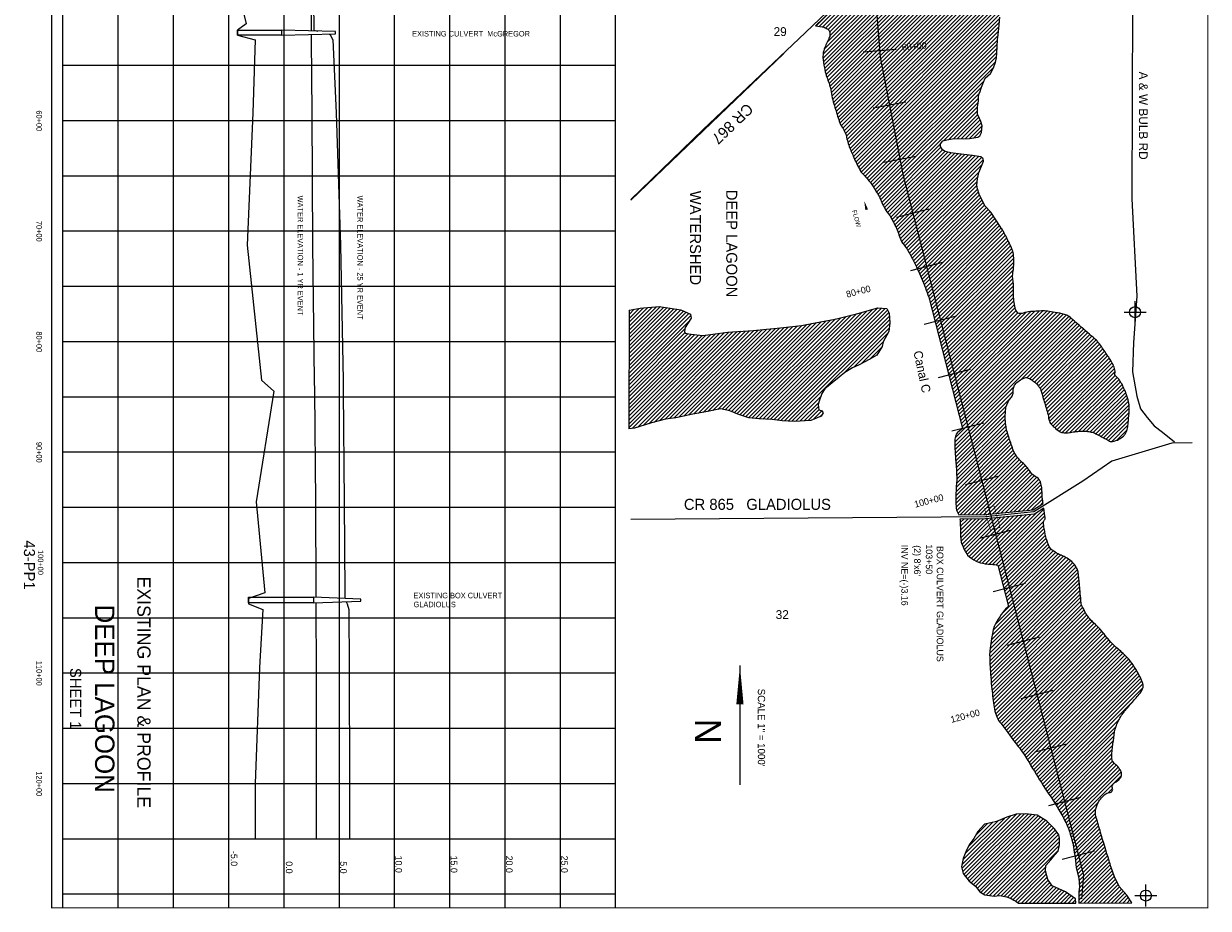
# Model space of a CAD drawing. Extents: x 189185 to 199903, y 791602 to 807637.
# Tile 1 of 2: x 189185 to 199903, y 791602 to 799608. Entities that reach past the tile are written whole.
import ezdxf
from ezdxf.enums import TextEntityAlignment as Align

# ---------------------------------------------------------------- set-up
doc = ezdxf.new("R2010")
doc.units = 0
doc.header["$LTSCALE"] = 800
doc.header["$PDMODE"] = 34
doc.header["$PDSIZE"] = 100
doc.linetypes.add('DASHED', pattern=[0])
doc.linetypes.add('STREAM', pattern=[0])
doc.layers.get('0').update_dxf_attribs({"linetype": 'CONTINUOUS'})
for name, color, linetype in [('BORDER', 1, 'CONTINUOUS'), ('EXISTING', 7, 'CONTINUOUS'), ('GRID', 2, 'CONTINUOUS'), ('MAJROADS', 9, 'CONTINUOUS'), ('SEC', 2, 'CONTINUOUS'), ('STATIONS', 7, 'CONTINUOUS'), ('TEXT', 7, 'CONTINUOUS'), ('TRUNKS', 5, 'STREAM'), ('WETDBA', 12, 'CONTINUOUS'), ('WETFILL', 8, 'CONTINUOUS'), ('WSHEDS', 3, 'CONTINUOUS')]:
    doc.layers.add(name, color=color, linetype=linetype)

# ---------------------------------------------------------------- blocks, each defined once
blk = doc.blocks.new('BOX')
at = {"color": 0, "const_width": 20}
blk.add_lwpolyline([(-377, -171), (433, -171), (433, 189), (-377, 189)], close=True, dxfattribs=at)
blk = doc.blocks.new('*X')
at = {"color": 0}
for p, q in [((196260, 802922), (196976, 803638)), ((196262, 802959), (196966, 803664)), ((196265, 802998), (196957, 803690)), ((196268, 803036), (196867, 803635)), ((196271, 803075), (196831, 803635)), ((196273, 803571), (196343, 803642)), ((196273, 803536), (196377, 803640)), ((196273, 803501), (196411, 803639)), ((196274, 803113), (196799, 803638)), ((196275, 803609), (196314, 803648)), ((196275, 803467), (196446, 803639)), ((196276, 803151), (196768, 803642)), ((196276, 803433), (196482, 803640)), ((196277, 803399), (196519, 803641)), ((196278, 803647), (196282, 803651)), ((196279, 803189), (196737, 803647)), ((196279, 803365), (196555, 803641)), ((196281, 803332), (196591, 803642)), ((196282, 803227), (196702, 803647)), ((196282, 803298), (196627, 803643)), ((196284, 803265), (196664, 803645)), ((196257, 802884), (196936, 803562)), ((196257, 802848), (196925, 803516)), ((196251, 802666), (196989, 803404)), ((196253, 802703), (196974, 803424)), ((196254, 802740), (196959, 803444)), ((196256, 802813), (196934, 803490)), ((196256, 802776), (196944, 803465)), ((196234, 802437), (197088, 803291)), ((196235, 802473), (197072, 803310)), ((196236, 802509), (197055, 803329)), ((196241, 802549), (197039, 803347)), ((196246, 802590), (197022, 803366)), ((196250, 802629), (197005, 803385)), ((195928, 801989), (197124, 803185)), ((195929, 802026), (197121, 803218)), ((195931, 802063), (197118, 803250)), ((196230, 802398), (197104, 803271)), ((195923, 801878), (197125, 803080)), ((195924, 801915), (197125, 803115)), ((195926, 801952), (197125, 803151)), ((195920, 801805), (197121, 803005)), ((195921, 801841), (197123, 803043)), ((195922, 801771), (197119, 802968)), ((195923, 801737), (197116, 802930)), ((195925, 801703), (197116, 802894)), ((195926, 801669), (197118, 802861)), ((197759, 802653), (197990, 802885)), ((197794, 802653), (198025, 802884)), ((197818, 802748), (197956, 802886)), ((197818, 802854), (197845, 802881)), ((197820, 802785), (197919, 802884)), ((197820, 802821), (197882, 802883)), ((197827, 802650), (198060, 802884)), ((197860, 802648), (198094, 802883)), ((197893, 802646), (198127, 802880)), ((197926, 802643), (198159, 802877)), ((197959, 802641), (198192, 802874)), ((197993, 802640), (198224, 802871)), ((198027, 802639), (198255, 802866)), ((198061, 802637), (198284, 802860)), ((195928, 801635), (197120, 802827)), ((195929, 801601), (197121, 802794)), ((195931, 801568), (197125, 802762)), ((197594, 802736), (197622, 802764)), ((197595, 802702), (197656, 802763)), ((197601, 802672), (197681, 802752)), ((198095, 802636), (198312, 802853)), ((198130, 802635), (198320, 802826)), ((198164, 802634), (198328, 802798)), ((198199, 802633), (198325, 802760)), ((195933, 801534), (197132, 802734)), ((195935, 801501), (197139, 802706)), ((195937, 801468), (197147, 802677)), ((197142, 802638), (197154, 802649)), ((197617, 802653), (197711, 802747)), ((197652, 802653), (197741, 802741)), ((197688, 802653), (197776, 802741)), ((197723, 802653), (197810, 802739)), ((198233, 802632), (198335, 802734)), ((198266, 802630), (198359, 802723)), ((198300, 802629), (198388, 802717)), ((198333, 802627), (198422, 802716)), ((198367, 802625), (198459, 802717)), ((198401, 802624), (198496, 802719)), ((198435, 802622), (198533, 802720)), ((198469, 802621), (198570, 802722)), ((198503, 802620), (198603, 802720)), ((198536, 802618), (198636, 802717)), ((198570, 802616), (198669, 802715)), ((198602, 802613), (198702, 802713)), ((198635, 802610), (198736, 802711)), ((198670, 802610), (198771, 802711)), ((198706, 802611), (198806, 802711)), ((198743, 802612), (198842, 802711)), ((198780, 802613), (198877, 802711)), ((198816, 802615), (198913, 802711)), ((198853, 802616), (198947, 802710)), ((198891, 802619), (198980, 802708)), ((198929, 802621), (199014, 802706)), ((198966, 802623), (199047, 802704)), ((199004, 802626), (199081, 802702)), ((199041, 802627), (199114, 802701)), ((199076, 802627), (199146, 802697)), ((199112, 802628), (199177, 802693)), ((199149, 802629), (199208, 802689)), ((199186, 802631), (199240, 802684)), ((199223, 802632), (199271, 802681)), ((199259, 802633), (199303, 802678)), ((199295, 802634), (199337, 802676)), ((195939, 801435), (197084, 802579)), ((195940, 801400), (197083, 802543)), ((199331, 802635), (199333, 802637)), ((195937, 801255), (197142, 802461)), ((195940, 801365), (197107, 802532)), ((195940, 801330), (197132, 802521)), ((195940, 801295), (197140, 802494)), ((195921, 801134), (197137, 802350)), ((195926, 801174), (197141, 802390)), ((195931, 801215), (197145, 802429)), ((195933, 802100), (196195, 802362)), ((195935, 802137), (196158, 802361)), ((195937, 802175), (196125, 802363)), ((195941, 802214), (196092, 802366)), ((195947, 802255), (196056, 802365)), ((195952, 802297), (196018, 802362)), ((195958, 802338), (195961, 802340)), ((195905, 801012), (197136, 802242)), ((195910, 801052), (197136, 802278)), ((195916, 801093), (197136, 802314)), ((195900, 800866), (197164, 802129)), ((195901, 800902), (197156, 802156)), ((195902, 800938), (197148, 802184)), ((195903, 800974), (197140, 802211)), ((195898, 800757), (197149, 802008)), ((195899, 800829), (197171, 802101)), ((195899, 800793), (197174, 802068)), ((195897, 800721), (197117, 801941)), ((195894, 800612), (197100, 801817)), ((195895, 800648), (197100, 801853)), ((195896, 800684), (197100, 801888)), ((195881, 800457), (197118, 801694)), ((195884, 800496), (197104, 801716)), ((195888, 800535), (197099, 801746)), ((195891, 800573), (197099, 801782)), ((195872, 800343), (197162, 801632)), ((195872, 800307), (197178, 801613)), ((195872, 800272), (197194, 801594)), ((195874, 800380), (197146, 801652)), ((195878, 800419), (197132, 801673)), ((195872, 800236), (197172, 801537)), ((195872, 800200), (197159, 801488)), ((195871, 800165), (197149, 801442)), ((195871, 800129), (197158, 801416)), ((195871, 800094), (197166, 801389)), ((195872, 800059), (197175, 801362)), ((195873, 800025), (197184, 801337)), ((195875, 799991), (197195, 801312)), ((195876, 799957), (197206, 801288)), ((196982, 801028), (197217, 801263)), ((197099, 801109), (197232, 801242)), ((197161, 801136), (197248, 801224)), ((197206, 801146), (197265, 801205)), ((197254, 801158), (197282, 801186)), ((196416, 799578), (197879, 801041)), ((195879, 799925), (196958, 801004)), ((195883, 799893), (196948, 800958)), ((196442, 799569), (197891, 801018)), ((196463, 799555), (197899, 800991)), ((196476, 799532), (197903, 800959)), ((195886, 799861), (196937, 800913)), ((195896, 799836), (196927, 800867)), ((196429, 799379), (197905, 800855)), ((196454, 799440), (197905, 800890)), ((196478, 799499), (197904, 800925)), ((195909, 799814), (196914, 800818)), ((195924, 799793), (196900, 800770)), ((195954, 799788), (196889, 800723)), ((196417, 799332), (197906, 800820)), ((196417, 799296), (197908, 800787)), ((196420, 799264), (197910, 800754)), ((196425, 799233), (197913, 800722)), ((195984, 799783), (196881, 800679)), ((196430, 799203), (197915, 800688)), ((196436, 799174), (197917, 800655)), ((196443, 799146), (197918, 800620)), ((196731, 800494), (196873, 800636)), ((196386, 799584), (197376, 800573)), ((196452, 799120), (197918, 800585)), ((196462, 799094), (197918, 800550)), ((196471, 799067), (197919, 800515)), ((196775, 800502), (196865, 800593)), ((196784, 800476), (196856, 800548)), ((196794, 800451), (196847, 800504)), ((196014, 799778), (196718, 800481)), ((196053, 799781), (196697, 800424)), ((196479, 799040), (197918, 800479)), ((196486, 799011), (197917, 800443)), ((196491, 798981), (197915, 800406)), ((196802, 800423), (196839, 800461)), ((196809, 800395), (196837, 800424)), ((196094, 799786), (196689, 800382)), ((196138, 799795), (196683, 800340)), ((196194, 799816), (196681, 800303)), ((196497, 798952), (197914, 800369)), ((196504, 798923), (197914, 800333)), ((196511, 798895), (197913, 800297)), ((196816, 800367), (196835, 800386)), ((196821, 800337), (196833, 800349)), ((196826, 800306), (196832, 800312)), ((196251, 799837), (196679, 800265)), ((196337, 799888), (196667, 800218)), ((196519, 798868), (197912, 800261)), ((196528, 798841), (197912, 800225)), ((196536, 798814), (197912, 800191)), ((196485, 800001), (196600, 800115)), ((196544, 798787), (197913, 800156)), ((196553, 798760), (197914, 800122)), ((196561, 798733), (197915, 800087)), ((196570, 798707), (197917, 800053)), ((196582, 798683), (197918, 800020)), ((196596, 798662), (197919, 799986)), ((196608, 798639), (197925, 799955)), ((196620, 798615), (197930, 799925)), ((196629, 798589), (197935, 799895)), ((196635, 798560), (197943, 799868)), ((196643, 798532), (197954, 799843)), ((196651, 798505), (197964, 799818)), ((196661, 798479), (197975, 799794)), ((196671, 798454), (197986, 799769)), ((196354, 799587), (196472, 799705)), ((196681, 798429), (197996, 799744)), ((196692, 798405), (198004, 799717)), ((196703, 798380), (198011, 799688)), ((196714, 798356), (198014, 799656)), ((196726, 798332), (198011, 799617)), ((196738, 798309), (198008, 799579)), ((196750, 798286), (198005, 799540)), ((196763, 798263), (198000, 799500)), ((196781, 798246), (197995, 799460)), ((196798, 798228), (197993, 799423)), ((196815, 798209), (197991, 799386)), ((196831, 798190), (197989, 799348)), ((196846, 798170), (197987, 799311)), ((196861, 798149), (197979, 799267)), ((196874, 798127), (197962, 799215)), ((196888, 798105), (197874, 799091)), ((196901, 798083), (197851, 799034)), ((196914, 798061), (197827, 798974)), ((196927, 798039), (197822, 798934)), ((196938, 798014), (197820, 798896)), ((197836, 798982), (197837, 798984)), ((197510, 798551), (197815, 798856)), ((197555, 798560), (197815, 798820)), ((197596, 798566), (197816, 798786)), ((197633, 798568), (197827, 798761)), ((197667, 798566), (197838, 798737)), ((197703, 798567), (197848, 798712)), ((197742, 798570), (197856, 798684)), ((197782, 798576), (197852, 798645)), ((197831, 798589), (197838, 798596)), ((196949, 797990), (197479, 798520)), ((196961, 797966), (197484, 798489)), ((196973, 797943), (197497, 798467)), ((196985, 797920), (197518, 798452)), ((197000, 797900), (197546, 798445)), ((197015, 797879), (197576, 798440)), ((197029, 797857), (197606, 798434)), ((197041, 797835), (197637, 798430)), ((197054, 797812), (197669, 798427)), ((197066, 797788), (197701, 798423)), ((197078, 797765), (197732, 798420)), ((197089, 797741), (197764, 798416)), ((197097, 797714), (197794, 798411)), ((197106, 797688), (197824, 798405)), ((197116, 797662), (197851, 798397)), ((197127, 797638), (197866, 798377)), ((197141, 797616), (197855, 798330)), ((197156, 797596), (197832, 798271)), ((197171, 797575), (197820, 798224)), ((197185, 797554), (197812, 798181)), ((197198, 797532), (197808, 798142)), ((197210, 797508), (197813, 798111)), ((197222, 797485), (197822, 798085)), ((197234, 797462), (197832, 798060)), ((197246, 797438), (197844, 798036)), ((197258, 797414), (197855, 798012)), ((197269, 797391), (197867, 797989)), ((197280, 797366), (197879, 797965)), ((197291, 797342), (197895, 797945)), ((197301, 797317), (197912, 797927)), ((197312, 797292), (197929, 797909)), ((197323, 797268), (197944, 797888)), ((197333, 797243), (197958, 797867)), ((197344, 797218), (197972, 797846)), ((197352, 797191), (197986, 797824)), ((197361, 797165), (198000, 797803)), ((197371, 797139), (198014, 797782)), ((197378, 797111), (198028, 797761)), ((197386, 797083), (198042, 797739)), ((197393, 797055), (198055, 797717)), ((197400, 797027), (198067, 797693)), ((197407, 796999), (198079, 797670)), ((197415, 796971), (198091, 797646)), ((197422, 796942), (198102, 797623)), ((197429, 796914), (198113, 797598)), ((197436, 796886), (198124, 797574)), ((197444, 796858), (198134, 797548)), ((197451, 796830), (198140, 797519)), ((197458, 796802), (198142, 797486)), ((197465, 796774), (198143, 797451)), ((197473, 796746), (198142, 797415)), ((197480, 796718), (198138, 797376)), ((197487, 796689), (198133, 797335)), ((197494, 796661), (198134, 797301)), ((197502, 796633), (198137, 797269)), ((197509, 796605), (198139, 797236)), ((197516, 796577), (198140, 797201)), ((197523, 796549), (198140, 797165)), ((197531, 796521), (198141, 797131)), ((197538, 796493), (198144, 797099)), ((194662, 796764), (194946, 797047)), ((194662, 796728), (194976, 797042)), ((194662, 796693), (195007, 797038)), ((194662, 796658), (195037, 797033)), ((194662, 796622), (195068, 797028)), ((194662, 796587), (195098, 797023)), ((194662, 796551), (195129, 797018)), ((194662, 796516), (195153, 797007)), ((194662, 796481), (195178, 796997)), ((194662, 796445), (195203, 796986)), ((194662, 796410), (195221, 796968)), ((194663, 796799), (194910, 797046)), ((194663, 796835), (194870, 797043)), ((194663, 796870), (194831, 797039)), ((194663, 796906), (194792, 797035)), ((194663, 796941), (194752, 797030)), ((194663, 796976), (194709, 797023)), ((194663, 797012), (194666, 797015)), ((195742, 796041), (196672, 796971)), ((195774, 796037), (196719, 796982)), ((195807, 796035), (196768, 796995)), ((195840, 796032), (196816, 797008)), ((195873, 796030), (196865, 797022)), ((195907, 796028), (196914, 797035)), ((195940, 796026), (196947, 797033)), ((195972, 796023), (196980, 797031)), ((196004, 796020), (197001, 797016)), ((196036, 796016), (197013, 796993)), ((197545, 796465), (198149, 797068)), ((197552, 796436), (198155, 797039)), ((197560, 796408), (198164, 797013)), ((197567, 796380), (198178, 796991)), ((197574, 796352), (198205, 796983)), ((197581, 796324), (198254, 796996)), ((197589, 796296), (198296, 797003)), ((197596, 796268), (198333, 797005)), ((197603, 796240), (198371, 797007)), ((197610, 796212), (198407, 797009)), ((197618, 796183), (198441, 797007)), ((197625, 796155), (198472, 797003)), ((197632, 796127), (198503, 796998)), ((197639, 796099), (198532, 796992)), ((197647, 796071), (198562, 796986)), ((197654, 796043), (198590, 796979)), ((197661, 796015), (198617, 796971)), ((194662, 796374), (195214, 796926)), ((195290, 796083), (196065, 796858)), ((195332, 796090), (196105, 796863)), ((195375, 796098), (196145, 796867)), ((195420, 796107), (196185, 796872)), ((195465, 796117), (196225, 796877)), ((195503, 796119), (196269, 796886)), ((195532, 796113), (196313, 796894)), ((195561, 796107), (196358, 796903)), ((195588, 796098), (196402, 796912)), ((195612, 796087), (196445, 796920)), ((195637, 796077), (196488, 796928)), ((195663, 796067), (196531, 796936)), ((195689, 796058), (196578, 796947)), ((195716, 796049), (196625, 796959)), ((196069, 796013), (197017, 796962)), ((196102, 796012), (197019, 796928)), ((196136, 796010), (197019, 796893)), ((197610, 795822), (198698, 796910)), ((197613, 795860), (198679, 796927)), ((197668, 795987), (198641, 796959)), ((197676, 795959), (198660, 796943)), ((198214, 796391), (198716, 796893)), ((198263, 796405), (198735, 796877)), ((198288, 796394), (198754, 796861)), ((194661, 795949), (195524, 796812)), ((194661, 795985), (195483, 796807)), ((194661, 796020), (195443, 796802)), ((194661, 796056), (195402, 796796)), ((194661, 796091), (195361, 796791)), ((194662, 796339), (195168, 796845)), ((194662, 796304), (195168, 796810)), ((194662, 796268), (195195, 796802)), ((194662, 796233), (195226, 796797)), ((194662, 796197), (195258, 796794)), ((194662, 796162), (195290, 796790)), ((194662, 796127), (195322, 796787)), ((194691, 795944), (195564, 796817)), ((194737, 795954), (195602, 796819)), ((194789, 795971), (195639, 796822)), ((194841, 795988), (195677, 796824)), ((194892, 796003), (195715, 796826)), ((194940, 796016), (195752, 796829)), ((194988, 796029), (195790, 796831)), ((195029, 796034), (195830, 796835)), ((195068, 796038), (195869, 796839)), ((195111, 796046), (195908, 796843)), ((195157, 796056), (195947, 796846)), ((195203, 796067), (195986, 796850)), ((195248, 796076), (196025, 796854)), ((196602, 796441), (197014, 796853)), ((196695, 796498), (197001, 796804)), ((198310, 796381), (198773, 796844)), ((198330, 796365), (198792, 796828)), ((198349, 796349), (198811, 796811)), ((198365, 796330), (198830, 796795)), ((198380, 796309), (198850, 796779)), ((198390, 796284), (198869, 796763)), ((196765, 796533), (196959, 796727)), ((196837, 796569), (196951, 796683)), ((198398, 796256), (198888, 796747)), ((198405, 796229), (198904, 796728)), ((198413, 796202), (198919, 796707)), ((198422, 796175), (198934, 796687)), ((198430, 796148), (198949, 796666)), ((198439, 796121), (198963, 796645)), ((198447, 796094), (198978, 796624)), ((198455, 796066), (198992, 796603)), ((198459, 796035), (199006, 796582)), ((198466, 796007), (199020, 796560)), ((198480, 795985), (199033, 796538)), ((198497, 795967), (199044, 796514)), ((198515, 795950), (199053, 796488)), ((198535, 795934), (199059, 796459)), ((198556, 795919), (199060, 796424)), ((198580, 795908), (199079, 796407)), ((198612, 795905), (199095, 796388)), ((198650, 795908), (199109, 796367)), ((198692, 795915), (199122, 796344)), ((196171, 796010), (196399, 796237)), ((197609, 795786), (198141, 796318)), ((197610, 795752), (198137, 796279)), ((197612, 795718), (198120, 796226)), ((198732, 795919), (199134, 796321)), ((198768, 795920), (199145, 796296)), ((198802, 795919), (199155, 796271)), ((198833, 795914), (199164, 796245)), ((198861, 795907), (199173, 796219)), ((196208, 796012), (196381, 796184)), ((196246, 796014), (196376, 796144)), ((196283, 796016), (196380, 796113)), ((197614, 795685), (198074, 796145)), ((198886, 795896), (199180, 796191)), ((198909, 795884), (199186, 796160)), ((198932, 795872), (199187, 796127)), ((196328, 796025), (196406, 796104)), ((196389, 796051), (196411, 796073)), ((197617, 795652), (198068, 796103)), ((197619, 795620), (198066, 796066)), ((197622, 795587), (198066, 796031)), ((198955, 795860), (199186, 796090)), ((198978, 795847), (199183, 796052)), ((199001, 795835), (199180, 796013)), ((197624, 795448), (198085, 795908)), ((197625, 795554), (198068, 795997)), ((197626, 795520), (198072, 795966)), ((197627, 795486), (198078, 795936)), ((199027, 795825), (199176, 795974)), ((199075, 795838), (199165, 795928)), ((197618, 795336), (198111, 795828)), ((197618, 795300), (198120, 795802)), ((197620, 795372), (198102, 795855)), ((197622, 795410), (198093, 795882)), ((197618, 795265), (198128, 795775)), ((197621, 795233), (198137, 795749)), ((197627, 795203), (198149, 795725)), ((197639, 795179), (198162, 795703)), ((197659, 795164), (198177, 795682)), ((197695, 795165), (198193, 795663)), ((197730, 795165), (198211, 795645)), ((197766, 795165), (198229, 795628)), ((197802, 795165), (198247, 795611)), ((197837, 795166), (198263, 795592)), ((197873, 795166), (198278, 795572)), ((197911, 795169), (198293, 795551)), ((197950, 795172), (198309, 795532)), ((197989, 795176), (198328, 795515)), ((198029, 795180), (198351, 795503)), ((198068, 795184), (198370, 795487)), ((198107, 795188), (198383, 795464)), ((198146, 795192), (198391, 795437)), ((198186, 795196), (198396, 795406)), ((198225, 795200), (198398, 795373)), ((198264, 795204), (198398, 795338)), ((198304, 795208), (198402, 795306)), ((198380, 795249), (198407, 795276)), ((197722, 794803), (198063, 795144)), ((197739, 794785), (198102, 795147)), ((197759, 794770), (198141, 795151)), ((197780, 794755), (198180, 795155)), ((197803, 794742), (198220, 795159)), ((197829, 794733), (198259, 795163)), ((197857, 794726), (198298, 795167)), ((197886, 794720), (198348, 795182)), ((197919, 794717), (198416, 795215)), ((197951, 794714), (198421, 795184)), ((197983, 794711), (198425, 795153)), ((197659, 795059), (197726, 795125)), ((197659, 795093), (197690, 795125)), ((197660, 795024), (197761, 795125)), ((197661, 794989), (197797, 795125)), ((197663, 794956), (197833, 795126)), ((197666, 794924), (197868, 795126)), ((197675, 794897), (197905, 795128)), ((197685, 794872), (197945, 795132)), ((197696, 794848), (197984, 795136)), ((197708, 794825), (198023, 795140)), ((198002, 794694), (198412, 795104)), ((198009, 794666), (198414, 795070)), ((198016, 794638), (198418, 795040)), ((198023, 794609), (198424, 795010)), ((198031, 794581), (198430, 794980)), ((198038, 794553), (198436, 794952)), ((198045, 794525), (198444, 794924)), ((198052, 794497), (198453, 794898)), ((198060, 794469), (198464, 794873)), ((198067, 794441), (198479, 794852)), ((198074, 794413), (198498, 794837)), ((198081, 794385), (198520, 794823)), ((197933, 793989), (198676, 794731)), ((197939, 794030), (198657, 794748)), ((197947, 794073), (198637, 794763)), ((197956, 794118), (198614, 794776)), ((197973, 794170), (198591, 794788)), ((198032, 794264), (198566, 794799)), ((198089, 794356), (198543, 794811)), ((197925, 793910), (198707, 794692)), ((197925, 793874), (198718, 794668)), ((197926, 793840), (198726, 794640)), ((197927, 793806), (198729, 794608)), ((197929, 793949), (198692, 794713)), ((197929, 793772), (198732, 794576)), ((197931, 793739), (198735, 794544)), ((197933, 793706), (198738, 794511)), ((197936, 793674), (198741, 794479)), ((197939, 793641), (198744, 794446)), ((197942, 793609), (198747, 794414)), ((197946, 793577), (198750, 794381)), ((197949, 793545), (198754, 794350)), ((197953, 793513), (198765, 794326)), ((197956, 793482), (198778, 794303)), ((197960, 793450), (198790, 794280)), ((197965, 793419), (198804, 794258)), ((197971, 793390), (198818, 794238)), ((197979, 793363), (198834, 794218)), ((197989, 793337), (198851, 794200)), ((197999, 793312), (198869, 794183)), ((198013, 793291), (198888, 794165)), ((198028, 793271), (198905, 794148)), ((198044, 793251), (198922, 794129)), ((198059, 793231), (198939, 794110)), ((198074, 793211), (198955, 794091)), ((198089, 793191), (198971, 794072)), ((198105, 793170), (198987, 794052)), ((198120, 793150), (199003, 794033)), ((198135, 793130), (199019, 794014)), ((198150, 793110), (199036, 793996)), ((198166, 793090), (199053, 793978)), ((198181, 793070), (199072, 793961)), ((198197, 793050), (199091, 793945)), ((198212, 793030), (199110, 793928)), ((198227, 793010), (199129, 793912)), ((198242, 792989), (199147, 793894)), ((198255, 792967), (199164, 793876)), ((198268, 792945), (199181, 793858)), ((198281, 792922), (199197, 793838)), ((198294, 792900), (199212, 793818)), ((198307, 792878), (199227, 793797)), ((198321, 792856), (199241, 793776)), ((198334, 792834), (199254, 793754)), ((198347, 792812), (199267, 793731)), ((198361, 792790), (199279, 793709)), ((198374, 792768), (199291, 793685)), ((198388, 792747), (199302, 793660)), ((198402, 792725), (199311, 793634)), ((198415, 792703), (199311, 793599)), ((198429, 792682), (199214, 793467)), ((198443, 792660), (199098, 793315)), ((198458, 792640), (199068, 793249)), ((198472, 792619), (199055, 793202)), ((198486, 792598), (199049, 793160)), ((198500, 792576), (199043, 793119)), ((198514, 792555), (199038, 793079)), ((198528, 792533), (199034, 793039)), ((198541, 792511), (199031, 793001)), ((198554, 792489), (199029, 792963)), ((198567, 792466), (199036, 792935)), ((198580, 792444), (199052, 792915)), ((198592, 792420), (199070, 792899)), ((198604, 792397), (199088, 792880)), ((198615, 792373), (199103, 792860)), ((198627, 792349), (199115, 792837)), ((198638, 792325), (199117, 792804)), ((198996, 792647), (199037, 792688)), ((198647, 792298), (198904, 792556)), ((198655, 792271), (198885, 792502)), ((197674, 791962), (198166, 792454)), ((197674, 791997), (198113, 792436)), ((197682, 791934), (198202, 792455)), ((197683, 792041), (198058, 792416)), ((197692, 791909), (198239, 792456)), ((197703, 792097), (198000, 792394)), ((197707, 791889), (198272, 792454)), ((197723, 791870), (198304, 792451)), ((197732, 792161), (197950, 792380)), ((197739, 791850), (198336, 792447)), ((197758, 791834), (198363, 792439)), ((197778, 791818), (198385, 792426)), ((197797, 791802), (198408, 792413)), ((197797, 792262), (197906, 792370)), ((197812, 791782), (198430, 792400)), ((197828, 791762), (198450, 792384)), ((197846, 791745), (198467, 792366)), ((198663, 792244), (198881, 792462)), ((198671, 792216), (198886, 792432)), ((198677, 792187), (198894, 792404)), ((198683, 792157), (198902, 792377)), ((197868, 791732), (198485, 792348)), ((197893, 791721), (198502, 792330)), ((197924, 791717), (198518, 792311)), ((197955, 791712), (198533, 792290)), ((197993, 791715), (198548, 792270)), ((198688, 792127), (198910, 792349)), ((198693, 792097), (198918, 792322)), ((198697, 792066), (198926, 792295)), ((198701, 792034), (198934, 792267)), ((198030, 791716), (198555, 792242)), ((198059, 791711), (198556, 792207)), ((198087, 791703), (198554, 792170)), ((198705, 792002), (198942, 792240)), ((198707, 791970), (198950, 792213)), ((198714, 791942), (198958, 792185)), ((198721, 791913), (198966, 792158)), ((198112, 791693), (198545, 792126)), ((198728, 791885), (198975, 792131)), ((198733, 791854), (198983, 792104)), ((198736, 791821), (198991, 792077)), ((198736, 791787), (199000, 792050)), ((198135, 791680), (198433, 791978)), ((198158, 791668), (198431, 791941)), ((198730, 791746), (199008, 792023)), ((198730, 791710), (199016, 791996)), ((198730, 791675), (199025, 791969)), ((198741, 791650), (199034, 791943)), ((198179, 791654), (198437, 791912)), ((198211, 791650), (198444, 791884)), ((198246, 791650), (198453, 791857)), ((198281, 791650), (198468, 791836)), ((198777, 791650), (199043, 791917)), ((198812, 791651), (199052, 791890)), ((198848, 791651), (199063, 791866)), ((198883, 791651), (199075, 791843)), ((198317, 791650), (198482, 791815)), ((198352, 791650), (198502, 791800)), ((198387, 791650), (198526, 791789)), ((198423, 791650), (198551, 791778)), ((198458, 791650), (198575, 791767)), ((198493, 791650), (198600, 791756)), ((198529, 791650), (198622, 791743)), ((198564, 791650), (198643, 791728)), ((198600, 791650), (198663, 791714)), ((198919, 791651), (199087, 791819)), ((198955, 791651), (199100, 791796)), ((198990, 791652), (199116, 791777)), ((199026, 791652), (199132, 791758)), ((199061, 791652), (199148, 791739)), ((199097, 791652), (199164, 791720)), ((198635, 791650), (198683, 791699)), ((198670, 791650), (198700, 791680)), ((199133, 791653), (199179, 791699)), ((199168, 791653), (199193, 791678)), ((199204, 791653), (199208, 791657))]:
    blk.add_line(p, q, dxfattribs=at)

msp = doc.modelspace()

# ---------------------------------------------------------------- linework, layer by layer
at = {"layer": 'BORDER', "color": 0, "const_width": 10}
msp.add_lwpolyline([(189438, 807607), (189438, 791607), (199898, 791607), (199898, 807607)], close=True, dxfattribs=at)
for points in [[(189538, 807607), (189538, 791607)], [(194538, 807607), (194538, 791607)]]:
    msp.add_lwpolyline(points, dxfattribs=at)
at = {"layer": 'EXISTING', "color": 0, "linetype": 'DASHED'}
msp.add_lwpolyline([(190788, 804672), (190888, 803352), (190898, 801892), (190958, 800592), (191198, 799605), (191118, 799550), (191118, 799504), (191278, 799463), (191258, 798802), (191208, 797602), (191338, 796382), (191448, 796282), (191288, 795282), (191368, 794457), (191218, 794407), (191218, 794357), (191348, 794307), (191318, 793782), (191278, 792732), (191278, 792232)], dxfattribs=at)
at = {"layer": 'EXISTING', "color": 0}
for points in [[(191788, 799543), (191788, 799550), (191788, 799605), (191788, 800592), (191788, 801892), (191788, 803352), (191788, 804672), (191788, 803352), (191789, 801892), (191790, 800592), (191811, 799605), (191809, 799550), (191845, 799541)], [(191518, 799504), (191118, 799504), (191118, 799550), (191518, 799550), (191518, 799504), (192005, 799516), (192005, 799536), (191518, 799550)], [(191831, 794416), (191831, 794457), (191828, 795282), (191818, 796282), (191816, 796382), (191801, 797602), (191795, 798802), (191790, 799463), (191790, 799511)], [(191949, 799514), (191954, 799513), (191981, 799463), (192012, 798802), (192052, 797602), (192074, 796382), (192075, 796282), (192084, 795282), (192090, 794457), (192089, 794407), (192089, 794407)], [(191808, 794367), (191218, 794367), (191218, 794417), (191808, 794417), (191808, 794367), (192236, 794381), (192236, 794401), (191808, 794417)], [(191834, 792232), (191834, 792732), (191833, 793782), (191831, 794307), (191831, 794357), (191831, 794368)], [(192103, 794377), (192112, 794357), (192127, 794307), (192129, 793782), (192132, 792732), (192132, 792232)]]:
    msp.add_lwpolyline(points, dxfattribs=at)
at = {"layer": 'GRID', "color": 0}
for points in [[(190038, 807607), (190038, 791607)], [(190538, 807607), (190538, 791607)], [(191038, 807607), (191038, 791607)], [(191538, 807607), (191538, 791607)], [(192038, 807607), (192038, 791607)], [(192538, 807607), (192538, 791607)], [(193038, 807607), (193038, 791607)], [(193538, 807607), (193538, 791607)], [(194038, 807607), (194038, 791607)], [(189538, 799232), (194538, 799232)], [(189538, 798732), (194538, 798732)], [(189538, 798232), (194538, 798232)], [(189538, 797732), (194538, 797732)], [(189538, 797232), (194538, 797232)], [(189538, 796732), (194538, 796732)], [(189538, 796232), (194538, 796232)], [(189538, 795732), (194538, 795732)], [(189538, 795232), (194538, 795232)], [(189538, 794732), (194538, 794732)], [(189538, 794232), (194538, 794232)], [(189538, 793732), (194538, 793732)], [(189538, 793232), (194538, 793232)], [(189538, 792732), (194538, 792732)], [(189538, 792232), (194538, 792232)], [(189538, 791732), (194538, 791732)]]:
    msp.add_lwpolyline(points, dxfattribs=at)
at = {"layer": 'MAJROADS', "color": 0}
for points in [[(199756, 802894), (199625, 802763), (199195, 802331), (196258, 799529), (195330, 798647), (194678, 798016)], [(199210, 802284), (199185, 801090), (199172, 800453), (199217, 799783), (199212, 798023), (199255, 797143), (199227, 796724), (199217, 796456), (199257, 796238), (199290, 796121), (199348, 796045), (199414, 795969), (199489, 795910), (199597, 795825)], [(199756, 795814), (199573, 795812), (199031, 795650), (198766, 795467), (198323, 795190), (197887, 795146), (194678, 795120)]]:
    msp.add_lwpolyline(points, dxfattribs=at)
at = {"layer": 'SEC', "color": 0}
for p in [(199240, 796997), (199338, 791718)]:
    msp.add_point(p, dxfattribs=at)
at = {"layer": 'STATIONS', "color": 0}
for p, q in [((197079, 799374), (196780, 799350)), ((197166, 798898), (196871, 798842)), ((197260, 798407), (196966, 798351)), ((197374, 797930), (197083, 797855)), ((197499, 797446), (197208, 797371)), ((197623, 796962), (197333, 796887)), ((197748, 796478), (197458, 796403)), ((197873, 795994), (197583, 795919)), ((197998, 795509), (197707, 795435)), ((198123, 795025), (197832, 794950)), ((198248, 794541), (197957, 794466)), ((198372, 794057), (198082, 793982)), ((198497, 793573), (198207, 793498)), ((198622, 793089), (198332, 793014)), ((198747, 792604), (198456, 792530)), ((198872, 792120), (198581, 792045))]:
    msp.add_line(p, q, dxfattribs=at)
at = {"layer": 'TEXT', "color": 0}
msp.add_line((195665, 793799), (195665, 792720), dxfattribs=at)
msp.add_lwpolyline([(195665, 793799, 0, 65.7, 0), (195665, 793447, 65.7, 65.7, 0)], format="xyseb", dxfattribs=at)
at = {"layer": 'TRUNKS', "color": 0}
msp.add_lwpolyline([(196929, 800177), (196879, 799994), (196934, 799306), (197142, 798230), (198773, 791901), (198754, 791689)], dxfattribs=at)
msp.add_lwpolyline([(196789, 798005, 0, 25, 0), (196812, 797924, 0, 0, -0.087559), (196817, 797874, 0, 0, 0.245722), (196835, 797834, 0, 0, -0.309425), (196855, 797768, 0, 0, 0), (196863, 797736, 0, 0, 0)], format="xyseb", dxfattribs=at)
at = {"layer": 'WETDBA', "color": 0}
for points in [[(197874, 801052), (196349, 799587, -0.055927), (196428, 799575, -0.050811), (196461, 799557, -0.049902), (196475, 799538, -0.105183), (196477, 799492, -0.005433), (196461, 799453, 0.004119), (196438, 799405, 0.025388), (196419, 799348, 0.030241), (196416, 799303, 0.015829), (196429, 799209, 0.008317), (196445, 799138, -0.030248), (196484, 799026, 0.036344), (196515, 798882, 0.001489), (196554, 798755, 0.001284), (196574, 798695, -0.069836), (196628, 798593, 0.049315), (196659, 798482, 0.005433), (196701, 798383, 0.014402), (196761, 798265, -0.06541), (196869, 798135, -0.010786), (196931, 798033, 0.037522), (196986, 797918, -0.03241), (197031, 797854, -0.009898), (197089, 797742, 0.051164), (197135, 797623, -0.053015), (197198, 797531, -0.009997), (197270, 797390, -0.004623), (197344, 797218, 0.014701), (197373, 797132, -0.049854)], [(197373, 797132), (197680, 795943, 0.10959), (197621, 795894, 0.042104), (197610, 795847, 0.017149), (197610, 795756, 0.004173), (197619, 795630, -0.002364), (197623, 795579, -0.012432), (197627, 795480, 0.015861), (197619, 795357, 0.004645), (197617, 795277, 0.025989), (197625, 795206), (197646, 795164), (197886, 795166), (198317, 795209), (198408, 795267, 0.001495), (198403, 795299, -0.00395), (198400, 795316, -0.041322), (198398, 795344, 0.022285), (198397, 795395, 0.042591), (198388, 795448, 0.071298), (198376, 795478, 0.153388), (198347, 795505, -0.112872), (198304, 795538, -0.019627), (198277, 795573, 0.02485), (198256, 795601, 0.037702), (198220, 795636, -0.040872), (198187, 795670, -0.038469), (198152, 795719, -0.054729), (198135, 795757, -0.000815), (198125, 795787, -0.000876), (198115, 795814, -0.000623), (198101, 795857, -0.000723), (198089, 795894, -0.027479), (198075, 795950, -0.030304), (198067, 796001, -0.013702), (198066, 796020, -0.007311), (198066, 796056, -0.017878), (198068, 796107, -0.030745), (198072, 796136, -0.044723), (198076, 796151, -0.018134), (198092, 796186, -0.069334), (198110, 796214, 0.063075), (198132, 796246, 0.16278), (198137, 796280, -0.146053), (198142, 796319, -0.086344), (198162, 796351, -0.06332), (198202, 796384, -0.057392), (198243, 796404, -0.14388), (198262, 796405, -0.06449), (198285, 796396, -0.041153), (198316, 796376, -0.015722), (198347, 796350, -0.037233), (198359, 796338, -0.039897), (198378, 796312, -0.058219), (198387, 796292, -0.010619), (198398, 796254, 0.007512), (198414, 796201, 0.003124), (198431, 796145, -0.003012), (198449, 796087, -0.050849), (198457, 796047, 0.055436), (198465, 796010, 0.093332), (198476, 795990, 0.039286), (198513, 795952, 0.047316), (198562, 795915, 0.106757), (198589, 795907, 0.019216), (198607, 795905, 0.023002), (198623, 795905, 0.032446), (198668, 795911, -0.027733), (198721, 795918, -0.019307), (198774, 795920, -0.028035), (198810, 795918, -0.040044), (198853, 795910, -0.051003), (198884, 795897, -0.002665), (198909, 795884, -0.001132), (198966, 795854, -0.003712), (198989, 795841, 0.004015), (199009, 795830, 0.172661), (199037, 795826, 0.077166), (199093, 795847, 0.055214), (199135, 795876, 0.096447), (199153, 795899, 0.034517), (199168, 795935, 0.049607), (199174, 795962, 0.005427), (199179, 796005, 0.006499), (199182, 796041, 0.005126), (199186, 796090, 0.008323), (199187, 796121, 0.034332), (199186, 796159, 0.033356), (199179, 796197, 0.017098), (199169, 796230, 0.014416), (199156, 796269, 0.007779), (199142, 796301, 0.009284), (199130, 796328, 0.022351), (199122, 796345, 0.008674), (199096, 796387, 0.105215), (199072, 796412, -0.155512), (199057, 796430, -0.185527), (199057, 796444, 0.134115), (199059, 796462, 0.053732), (199046, 796510, 0.048287), (199020, 796560, 0.004241), (198995, 796598, 0.004086), (198969, 796637, 0.006529), (198901, 796733, 0.050125), (198890, 796744, 0.012767), (198860, 796770, -0.006033), (198796, 796825, -0.000039), (198773, 796845, -0.000023), (198734, 796878, -0.004714), (198677, 796928, 0.00775), (198643, 796958, 0.099341), (198622, 796970, 0.026878), (198537, 796991, 0.012794), (198462, 797004, 0.023822), (198422, 797008, 0.022784), (198392, 797008, 0.006826), (198294, 797003, 0.076876), (198228, 796988, -0.139996), (198191, 796985, -0.199098), (198173, 796996, -0.09413), (198156, 797036, -0.025636), (198144, 797102, -0.028613), (198140, 797163, -0.005797), (198140, 797203, 0.009009), (198140, 797229, 0.025748), (198136, 797281, -0.028801), (198132, 797328, -0.047959), (198135, 797355, 0.02688), (198141, 797404, 0.037083), (198141, 797510, 0.074738), (198129, 797561, 0.011223), (198114, 797598, 0.01017), (198095, 797637, 0.003229), (198076, 797675, 0.002345), (198050, 797726, 0.020157), (198044, 797736, 0.007085), (198025, 797764), (197934, 797903), (197881, 797960), (197830, 798064), (197813, 798112), (197808, 798147), (197815, 798204), (197827, 798260), (197850, 798318), (197868, 798363), (197865, 798385), (197845, 798402), (197770, 798415), (197692, 798424), (197619, 798432), (197574, 798440), (197521, 798450), (197497, 798467), (197481, 798495), (197479, 798521), (197501, 798549), (197538, 798557), (197588, 798566), (197634, 798568), (197686, 798566), (197741, 798570), (197780, 798575), (197818, 798582), (197837, 798592), (197850, 798624), (197856, 798683), (197844, 798724), (197820, 798776), (197815, 798787), (197815, 798851), (197822, 798909), (197822, 798956), (197828, 798976), (197837, 798984), (197851, 799033), (197868, 799078), (197885, 799116), (197931, 799158), (197960, 799207), (197978, 799261), (197986, 799299), (197989, 799340), (197992, 799403), (197995, 799463), (198004, 799534), (198009, 799597), (198015, 799668)], [(199022, 791980, -0.000721), (199005, 792032, -0.004558), (198928, 792289, -0.000508), (198889, 792422, -0.005096), (198885, 792435, -0.103531), (198882, 792486, -0.073191), (198903, 792554, -0.058671), (198926, 792591, -0.045209), (198965, 792631, -0.156155), (199008, 792649, 0.239005), (199034, 792666, 0.253095), (199035, 792691, -0.25151), (199036, 792717, -0.025652), (199046, 792732, -0.055069), (199052, 792738, -0.068472), (199068, 792748, 0.060869), (199085, 792759, 0.035864), (199100, 792773, 0.04228), (199110, 792786, 0.083052), (199117, 792802, 0.081886), (199118, 792820, 0.053442), (199115, 792837, 0.059028), (199109, 792851, 0.027369), (199097, 792868, 0.022635), (199081, 792888, 0.042395), (199063, 792905, -0.046399), (199047, 792920, -0.051386), (199037, 792934, -0.05804), (199032, 792947, -0.084508), (199029, 792971, -0.016634), (199040, 793092, -0.006381), (199055, 793199, -0.026558), (199060, 793225, -0.030146), (199071, 793258, -0.02464), (199088, 793297, -0.020428), (199118, 793350, -0.033839), (199140, 793379, -0.003783), (199160, 793404, -0.001617), (199209, 793460, -0.005559), (199241, 793497, 0.00489), (199278, 793539, 0.068357), (199304, 793579, 0.094316), (199313, 793613, 0.096935), (199310, 793638, 0.03835), (199285, 793697, 0.028304), (199225, 793800, 0.038955), (199171, 793869, 0.03584), (199089, 793946, -0.041892), (199019, 794014, -0.010498), (198970, 794072, 0.011625), (198926, 794125, 0.027808), (198865, 794187, -0.039586), (198823, 794231, -0.028068), (198803, 794259, -0.017269), (198775, 794308, -0.01736), (198755, 794349, -0.081238), (198752, 794358, -0.005765), (198750, 794382, 0.003466), (198747, 794422, 0.000063), (198742, 794471, 0.000044), (198736, 794541, 0.002111), (198732, 794584, 0.001695), (198726, 794637, 0.079883), (198716, 794674, 0.064478), (198691, 794715, 0.052263), (198658, 794747, 0.045553), (198615, 794776, 0.024592), (198580, 794793, -0.023687), (198543, 794810, -0.026454), (198491, 794842, -0.072872), (198474, 794857, -0.056974), (198462, 794876, -0.036756), (198450, 794908, -0.008398), (198437, 794951, -0.015071), (198430, 794976, -0.007246), (198425, 795003, -0.003881), (198416, 795052, -0.015898), (198412, 795081, -0.024804), (198411, 795100, -0.275357), (198419, 795114, 0.28031), (198427, 795128, 0.027269), (198425, 795154), (198415, 795224), (198330, 795170), (197888, 795126), (197655, 795124, -0.01631), (197659, 795083, 0.007132), (197660, 795019, 0.033012), (197667, 794916, 0.015603), (197695, 794849, 0.021437), (197725, 794797, 0.060861), (197802, 794743, 0.045369), (197884, 794720, -0.005251), (197938, 794716, -0.001218), (197998, 794709), (198094, 794334, 0.000725), (198075, 794319, 0.060376), (197965, 794154, 0.046013), (197924, 793895, 0.011605), (197932, 793724, 0.000739), (197942, 793611, 0.002964), (197961, 793441, 0.0828), (198005, 793301, -0.008864), (198080, 793204, 0.000354), (198141, 793121, -0.015338), (198244, 792985, 0.008653), (198313, 792869, 0.006852), (198441, 792663, -0.03119), (198585, 792434, -0.005192), (198639, 792324, -0.004309), (198669, 792222, -0.035007), (198707, 791970), (198730, 791876), (198738, 791797), (198730, 791750), (198730, 791650)], [(199211, 791653), (199165, 791720), (199097, 791800), (199053, 791888), (199022, 791980, -0.000721)]]:
    msp.add_lwpolyline(points, format="xyb", dxfattribs=at)
for points in [[(194663, 797015), (194761, 797032), (194935, 797049), (195129, 797018), (195219, 796978), (195224, 796942), (195191, 796891), (195170, 796857), (195163, 796821), (195169, 796806), (195220, 796797), (195328, 796787), (195556, 796816), (195785, 796831), (196032, 796855), (196221, 796876), (196395, 796911), (196528, 796935), (196732, 796985), (196914, 797035), (196994, 797030), (197016, 796989), (197020, 796901), (197011, 796822), (196960, 796729), (196952, 796685), (196904, 796607), (196841, 796571), (196743, 796522), (196683, 796492), (196615, 796452), (196564, 796408), (196500, 796358), (196433, 796302), (196407, 796261), (196383, 796192), (196374, 796161), (196378, 796114), (196403, 796107), (196419, 796086), (196400, 796056), (196308, 796017), (196155, 796009), (196048, 796015), (195957, 796025), (195836, 796032), (195745, 796040), (195646, 796073), (195574, 796104), (195490, 796122), (195358, 796094), (195239, 796075), (195084, 796040), (194993, 796030), (194866, 795996), (194712, 795946), (194661, 795940)], [(194663, 797015), (194661, 795940)], [(198703, 791650), (198700, 791687), (198611, 791752), (198489, 791805), (198450, 791862), (198431, 791940), (198433, 791991), (198477, 792042), (198515, 792085), (198543, 792118), (198556, 792178), (198556, 792236), (198550, 792267), (198511, 792321), (198443, 792392), (198354, 792445), (198252, 792457), (198164, 792453), (198081, 792426), (197987, 792389), (197935, 792376), (197877, 792365), (197818, 792298), (197782, 792235), (197740, 792178), (197710, 792114), (197685, 792052), (197670, 791979), (197686, 791917), (197740, 791848), (197796, 791803), (197837, 791751), (197882, 791723), (197965, 791711), (198017, 791719), (198077, 791707), (198119, 791691), (198143, 791675), (198163, 791665), (198185, 791650)], [(198185, 791650), (198703, 791650)], [(198730, 791650), (199211, 791653)]]:
    msp.add_lwpolyline(points, dxfattribs=at)
at = {"layer": 'WSHEDS', "color": 0}
msp.add_lwpolyline([(196061, 799337), (194678, 798010)], dxfattribs=at)

# ---------------------------------------------------------------- block references
at = {"layer": 'EXISTING', "color": 0, "xscale": 0.25, "yscale": 0.25, "zscale": 0.25, "rotation": 285.3332847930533}
msp.add_blockref('BOX', (197944, 795140), dxfattribs=at)
at = {"layer": 'WETFILL', "color": 0}
msp.add_blockref('*X', (0, 0), dxfattribs=at)
msp.add_blockref('*X', (0, 0), dxfattribs=at)
msp.add_blockref('*X', (0, 0), dxfattribs=at)
msp.add_blockref('*X', (0, 0), dxfattribs=at)
msp.add_blockref('*X', (0, 0), dxfattribs=at)
msp.add_blockref('*X', (0, 0), dxfattribs=at)

# ---------------------------------------------------------------- texts
at = {"layer": 'EXISTING', "color": 0}
for s, p in [('EXISTING CULVERT  McGREGOR', (192699, 799492)), ('EXISTING BOX CULVERT', (192712, 794408)), ('GLADIOLUS', (192712, 794327))]:
    msp.add_text(s, height=50, dxfattribs=at).set_placement(p)
for s, height, p in [('WATER ELEVATION - 1 YR EVENT', 50, (191663, 798052)), ('WATER ELEVATION - 25 YR EVENT', 50, (192204, 798052)), ('INV NE=(-)3.16', 60, (197126, 794892)), ("(2) 8'x6'", 60, (197240, 794888)), ('103+50', 60, (197347, 794896)), ('BOX CULVERT GLADIOLUS', 60, (197446, 794881))]:
    msp.add_text(s, height=height, rotation=270, dxfattribs=at).set_placement(p)
for s, height, p in [('43-PP1', 100, (189187, 794709)), ('EXISTING PLAN & PROFILE', 120, (190213, 793557))]:
    msp.add_text(s, height=height, rotation=270, dxfattribs=at).set_placement(p, align=Align.CENTER)
at = {"layer": 'MAJROADS', "color": 0}
msp.add_text('CR 867', height=100, rotation=224, dxfattribs=at).set_placement((195726, 798895))
at = {"layer": 'STATIONS', "color": 0}
for s, rotation, p in [('60+00', 4.6163, (197244, 799373)), ('80+00', 14.4584, (196744, 797156)), ('100+00', 14.4584, (197382, 795261)), ('120+00', 14.4584, (197710, 793314))]:
    msp.add_text(s, height=60, rotation=rotation, dxfattribs=at).set_placement(p, align=Align.CENTER)
at = {"layer": 'TEXT', "color": 0}
for s, p in [('29', (196029, 799496)), ('32', (196048, 794220))]:
    msp.add_text(s, height=80, dxfattribs=at).set_placement(p, align=Align.CENTER)
for s, height, p in [('A & W BULB RD', 80, (199275, 799174)), ('-5.0', 60, (191059, 792122)), ('10.0', 60, (192548, 792079)), ('15.0', 60, (193048, 792079)), ('20.0', 60, (193548, 792079)), ('25.0', 60, (194048, 792079)), ('0.0', 60, (191557, 792028)), ('5.0', 60, (192048, 792028))]:
    msp.add_text(s, height=height, rotation=270, dxfattribs=at).set_placement(p)
for s, height, p in [('60+00', 50, (189300, 798729)), ('WATERSHED', 100, (195213, 797669)), ('DEEP LAGOON', 100, (195541, 797618)), ('70+00', 50, (189300, 797729)), ('80+00', 50, (189300, 796729)), ('90+00', 50, (189300, 795729)), ('100+00', 50, (189313, 794732)), ('DEEP LAGOON', 175, (189831, 793499)), ('110+00', 50, (189300, 793729)), ('SHEET 1', 100, (189605, 793499)), ('SCALE 1" = 1000\'', 65.73, (195827, 793237)), ('N', 235, (195259, 793205)), ('120+00', 50, (189300, 792729))]:
    msp.add_text(s, height=height, rotation=270, dxfattribs=at).set_placement(p, align=Align.CENTER)
msp.add_text('CR 865   GLADIOLUS', height=100, dxfattribs=at).set_placement((195158, 795208))
at = {"layer": 'TRUNKS', "color": 0}
msp.add_text('FLOW', height=40, rotation=285.9457, dxfattribs=at).set_placement((196701, 797839), align=Align.CENTER)
msp.add_text('Canal C', height=80, rotation=282, dxfattribs=at).set_placement((197234, 796639))

doc.saveas('drawing.dxf')
